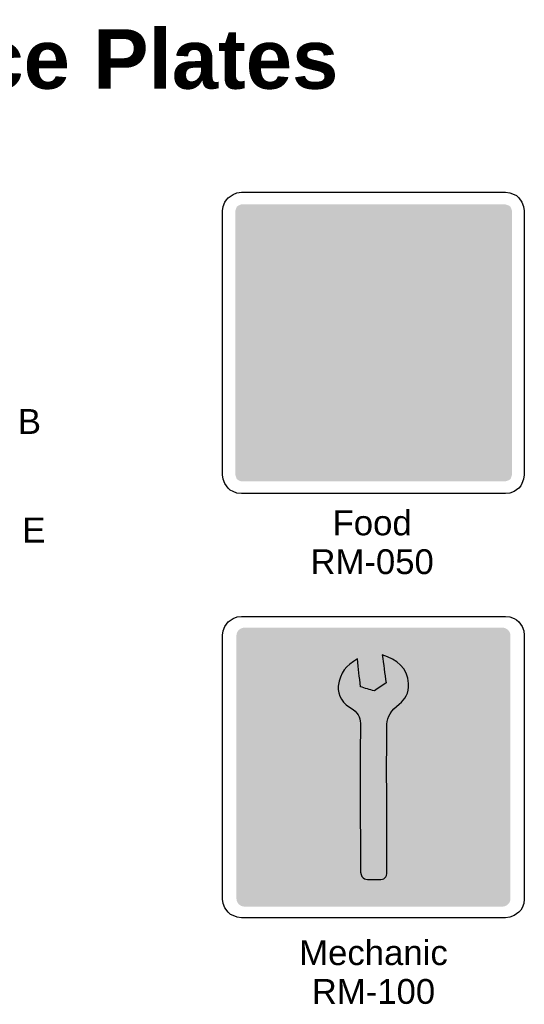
# Model space of a CAD drawing. Header units: feet. Extents: x 0.6 to 7.7, y 0 to 10.3.
# Tile 4 of 4: x 4.9 to 7, y 6.4 to 10.3. Entities that reach past the tile are written whole.
import ezdxf
from ezdxf.enums import TextEntityAlignment as Align

# ---------------------------------------------------------------- set-up
doc = ezdxf.new("R2010")
doc.units = ezdxf.units.FT
doc.header["$MEASUREMENT"] = 0
doc.layers.add('Sign', color=7, linetype='Continuous')
doc.styles.add('ARIAL', font='arial.ttf')
doc.styles.add('ARIAL B', font='arialbd.ttf')

msp = doc.modelspace()

# ---------------------------------------------------------------- hatches: boundary and pattern name
at = {"layer": 'Sign', "true_color": 0x000000}
for points in [[(5.8127, 9.6241), (5.8127, 9.6196)], [(5.8511, 9.5926), (5.8511, 9.5881)], [(6.7644, 9.1258), (6.7656, 9.1218)], [(6.2221, 9.101), (6.2221, 9.0965)], [(6.8631, 8.9228), (6.8625, 8.9273)], [(6.8929, 8.5304), (6.8884, 8.5304)], [(6.938, 8.4943), (6.9335, 8.4943)]]:
    msp.add_hatch(color=18, dxfattribs=at).paths.add_polyline_path(points, flags=0)
at = {"layer": 'Sign', "true_color": 0x8e4700}
msp.add_hatch(color=34, dxfattribs=at).paths.add_polyline_path([(6.9057, 9.5371), (6.9035, 9.5438), (6.9013, 9.5504), (6.8991, 9.5549), (6.8924, 9.5593), (6.8857, 9.5615), (6.8791, 9.5638), (5.8213, 9.5638), (5.8146, 9.5615), (5.8102, 9.5593), (5.8035, 9.5549), (5.8013, 9.5504), (5.7991, 9.5438), (5.7969, 9.5371), (5.7969, 8.4793), (5.7991, 8.4726), (5.8013, 8.466), (5.8035, 8.4615), (5.8102, 8.4571), (5.8146, 8.4549), (5.8213, 8.4526), (6.8791, 8.4526), (6.8857, 8.4549), (6.8924, 8.4571), (6.8991, 8.4615), (6.9013, 8.466), (6.9035, 8.4726), (6.9057, 8.4793)], flags=0)
at = {"layer": 'Sign', "true_color": 0xffffff}
for points in [[(6.3084, 9.2225), (6.3084, 9.4136), (6.3329, 9.4136), (6.3329, 9.1602), (6.3329, 9.1514), (6.3307, 9.1425), (6.3262, 9.1336), (6.3196, 9.1269), (6.3151, 9.1202), (6.3084, 9.1158), (6.2951, 9.1114), (6.2884, 9.1091), (6.284, 9.1091), (6.2796, 9.1069), (6.2796, 8.6714), (6.2773, 8.6625), (6.2751, 8.6558), (6.2729, 8.6491), (6.2684, 8.6425), (6.2618, 8.638), (6.2551, 8.6336), (6.2462, 8.6314), (6.2373, 8.6314), (6.2284, 8.6314), (6.2196, 8.6336), (6.2129, 8.638), (6.2084, 8.6425), (6.204, 8.6491), (6.1995, 8.6558), (6.1973, 8.6625), (6.1973, 8.6714), (6.1973, 9.1069), (6.1929, 9.1091), (6.1818, 9.1114), (6.1751, 9.1136), (6.1684, 9.1158), (6.1618, 9.1202), (6.1573, 9.1269), (6.1507, 9.138), (6.1462, 9.1491), (6.144, 9.1602), (6.144, 9.4136), (6.1684, 9.4136), (6.1684, 9.2225), (6.1973, 9.2225), (6.1973, 9.4136), (6.224, 9.4136), (6.224, 9.2225), (6.2529, 9.2225), (6.2529, 9.4136), (6.2796, 9.4136), (6.2796, 9.2225)], [(6.5596, 9.3558), (6.5596, 8.6714), (6.5573, 8.6625), (6.5573, 8.6558), (6.5529, 8.6491), (6.5484, 8.6425), (6.544, 8.638), (6.5351, 8.6336), (6.5284, 8.6314), (6.5196, 8.6314), (6.5084, 8.6314), (6.5018, 8.6336), (6.4951, 8.638), (6.4884, 8.6425), (6.484, 8.6491), (6.4818, 8.6558), (6.4796, 8.6625), (6.4773, 8.6714), (6.4773, 8.9847), (6.4307, 8.9847), (6.4307, 9.3558), (6.4307, 9.3691), (6.4329, 9.3758), (6.4351, 9.3825), (6.4396, 9.3936), (6.4484, 9.4025), (6.4573, 9.4091), (6.4684, 9.4158), (6.4796, 9.4202), (6.4862, 9.4202), (6.4951, 9.4202), (6.5084, 9.4202), (6.5196, 9.4158), (6.5262, 9.4136), (6.5307, 9.4091), (6.5418, 9.4025), (6.5484, 9.3936), (6.5551, 9.3825), (6.5573, 9.3758), (6.5573, 9.3691)]]:
    msp.add_hatch(color=7, dxfattribs=at).paths.add_polyline_path(points, flags=0)
at = {"layer": 'Sign', "true_color": 0x8e4700}
h = msp.add_hatch(color=34, dxfattribs=at)
edge = h.paths.add_edge_path(flags=0)
edge.add_spline(control_points=[(5.8338, 7.8661), (5.8338, 7.8661), (6.8671, 7.8661), (6.8671, 7.8661), (6.885, 7.8661), (6.8996, 7.8516), (6.8996, 7.8337), (6.8996, 7.8337), (6.8996, 6.7801), (6.8996, 6.7801), (6.8996, 6.7622), (6.885, 6.7476), (6.8671, 6.7476), (6.8671, 6.7476), (5.8338, 6.7476), (5.8338, 6.7476), (5.8159, 6.7476), (5.8014, 6.7622), (5.8014, 6.7801), (5.8014, 6.7801), (5.8014, 7.8337), (5.8014, 7.8337), (5.8014, 7.8516), (5.8159, 7.8661), (5.8338, 7.8661)], knot_values=[0, 0, 0, 0, 1, 1, 1, 2, 2, 2, 3, 3, 3, 4, 4, 4, 5, 5, 5, 6, 6, 6, 7, 7, 7, 8, 8, 8, 8], degree=3, periodic=0)
at = {"layer": 'Sign', "true_color": 0xffffff}
h = msp.add_hatch(color=7, dxfattribs=at)
edge = h.paths.add_edge_path(flags=0)
edge.add_spline(control_points=[(6.3859, 7.7569), (6.4442, 7.7374), (6.4887, 7.7055), (6.4915, 7.6416), (6.4928, 7.6041), (6.4776, 7.5777), (6.454, 7.5597), (6.4206, 7.5347), (6.4053, 7.5083), (6.404, 7.4791), (6.4026, 7.2847), (6.404, 7.0916), (6.404, 6.8985), (6.4067, 6.8694), (6.3984, 6.8569), (6.3803, 6.8569), (6.3651, 6.8569), (6.3498, 6.8569), (6.3345, 6.8569), (6.3137, 6.8541), (6.2984, 6.8624), (6.2984, 6.8972), (6.2984, 7.0888), (6.2956, 7.2819), (6.2984, 7.4735), (6.2984, 7.4985), (6.2942, 7.5208), (6.2692, 7.5374), (6.2276, 7.5624), (6.2053, 7.593), (6.2095, 7.6319), (6.2165, 7.686), (6.2415, 7.7138), (6.2859, 7.7416), (6.2901, 7.6999), (6.2942, 7.6708), (6.2984, 7.6291), (6.3165, 7.6235), (6.3359, 7.618), (6.354, 7.6124), (6.3692, 7.6235), (6.3859, 7.6333), (6.4012, 7.6444), (6.3956, 7.6819), (6.3915, 7.7194), (6.3859, 7.7569)], knot_values=[0, 0, 0, 0, 1, 1, 1, 2, 2, 2, 3, 3, 3, 4, 4, 4, 5, 5, 5, 6, 6, 6, 7, 7, 7, 8, 8, 8, 9, 9, 9, 10, 10, 10, 11, 11, 11, 12, 12, 12, 13, 13, 13, 14, 14, 14, 15, 15, 15, 15], degree=3, periodic=0)

# ---------------------------------------------------------------- linework, layer by layer
at = {"layer": 'Sign', "color": 18, "lineweight": -3, "true_color": 0x000000}
for points in [[(6.9324, 8.426), (6.9146, 8.4126), (6.8968, 8.406), (6.8791, 8.4037), (5.8213, 8.4037), (5.8035, 8.406), (5.788, 8.4126), (5.7769, 8.4171), (5.768, 8.426), (5.7546, 8.4437), (5.748, 8.4615), (5.7457, 8.4793), (5.7457, 9.5371), (5.748, 9.5549), (5.7546, 9.5726), (5.7613, 9.5815), (5.768, 9.5904), (5.788, 9.6038), (5.8035, 9.6104), (5.8213, 9.6126), (6.8791, 9.6126), (6.8968, 9.6104), (6.9146, 9.6038), (6.9235, 9.5993), (6.9324, 9.5904), (6.9457, 9.5726), (6.9524, 9.5549), (6.9546, 9.5371), (6.9546, 8.4793), (6.9524, 8.4615), (6.9457, 8.4437), (6.9413, 8.4349)], [(6.9327, 6.7247), (6.9149, 6.7113), (6.8971, 6.7047), (6.8794, 6.7024), (5.8216, 6.7024), (5.8038, 6.7047), (5.7883, 6.7113), (5.7771, 6.7158), (5.7683, 6.7247), (5.7549, 6.7424), (5.7483, 6.7602), (5.746, 6.778), (5.746, 7.8358), (5.7483, 7.8536), (5.7549, 7.8713), (5.7616, 7.8802), (5.7683, 7.8891), (5.7883, 7.9024), (5.8038, 7.9091), (5.8216, 7.9113), (6.8794, 7.9113), (6.8971, 7.9091), (6.9149, 7.9024), (6.9238, 7.898), (6.9327, 7.8891), (6.946, 7.8713), (6.9527, 7.8536), (6.9549, 7.8358), (6.9549, 6.778), (6.9527, 6.7602), (6.946, 6.7424), (6.9416, 6.7335)]]:
    msp.add_lwpolyline(points, close=True, dxfattribs=at)
at = {"layer": 'Sign', "color": 7, "lineweight": -3, "true_color": 0xffffff}
msp.add_open_spline([(6.3859, 7.7569), (6.4442, 7.7374), (6.4887, 7.7055), (6.4915, 7.6416), (6.4928, 7.6041), (6.4776, 7.5777), (6.454, 7.5597), (6.4206, 7.5347), (6.4053, 7.5083), (6.404, 7.4791), (6.4026, 7.2847), (6.404, 7.0916), (6.404, 6.8985), (6.4067, 6.8694), (6.3984, 6.8569), (6.3803, 6.8569), (6.3651, 6.8569), (6.3498, 6.8569), (6.3345, 6.8569), (6.3137, 6.8541), (6.2984, 6.8624), (6.2984, 6.8972), (6.2984, 7.0888), (6.2956, 7.2819), (6.2984, 7.4735), (6.2984, 7.4985), (6.2942, 7.5208), (6.2692, 7.5374), (6.2276, 7.5624), (6.2053, 7.593), (6.2095, 7.6319), (6.2165, 7.686), (6.2415, 7.7138), (6.2859, 7.7416), (6.2901, 7.6999), (6.2942, 7.6708), (6.2984, 7.6291), (6.3165, 7.6235), (6.3359, 7.618), (6.354, 7.6124), (6.3692, 7.6235), (6.3859, 7.6333), (6.4012, 7.6444), (6.3956, 7.6819), (6.3915, 7.7194), (6.3859, 7.7569)], degree=3, knots=[0, 0, 0, 0, 1, 1, 1, 2, 2, 2, 3, 3, 3, 4, 4, 4, 5, 5, 5, 6, 6, 6, 7, 7, 7, 8, 8, 8, 9, 9, 9, 10, 10, 10, 11, 11, 11, 12, 12, 12, 13, 13, 13, 14, 14, 14, 15, 15, 15, 15], dxfattribs=at)

# ---------------------------------------------------------------- texts
at = {"layer": 'Sign', "color": 18, "true_color": 0x000000}
for s, height, style, p, p2 in [('RM Motorist Service Plates', 0.238841, 'ARIAL B', (1.9266, 10.0272), (6.2099, 10.0272)), ('B', 0.0999, 'ARIAL', (4.9253, 8.6431), (5.0184, 8.6431)), ('Food', 0.09989, 'ARIAL', (6.1861, 8.2366), (6.5041, 8.2366)), ('E', 0.0999, 'ARIAL', (4.9433, 8.2076), (5.0363, 8.2076)), ('RM-050', 0.09951, 'ARIAL', (6.0979, 8.0811), (6.5923, 8.0811)), ('Mechanic', 0.09966, 'ARIAL', (6.0526, 6.5131), (6.6484, 6.5131)), ('RM-100', 0.09951, 'ARIAL', (6.1033, 6.3576), (6.5977, 6.3576))]:
    msp.add_text(s, height=height, dxfattribs=dict(at, style=style)).set_placement(p, p2, align=Align.ALIGNED)

doc.saveas('drawing.dxf')
